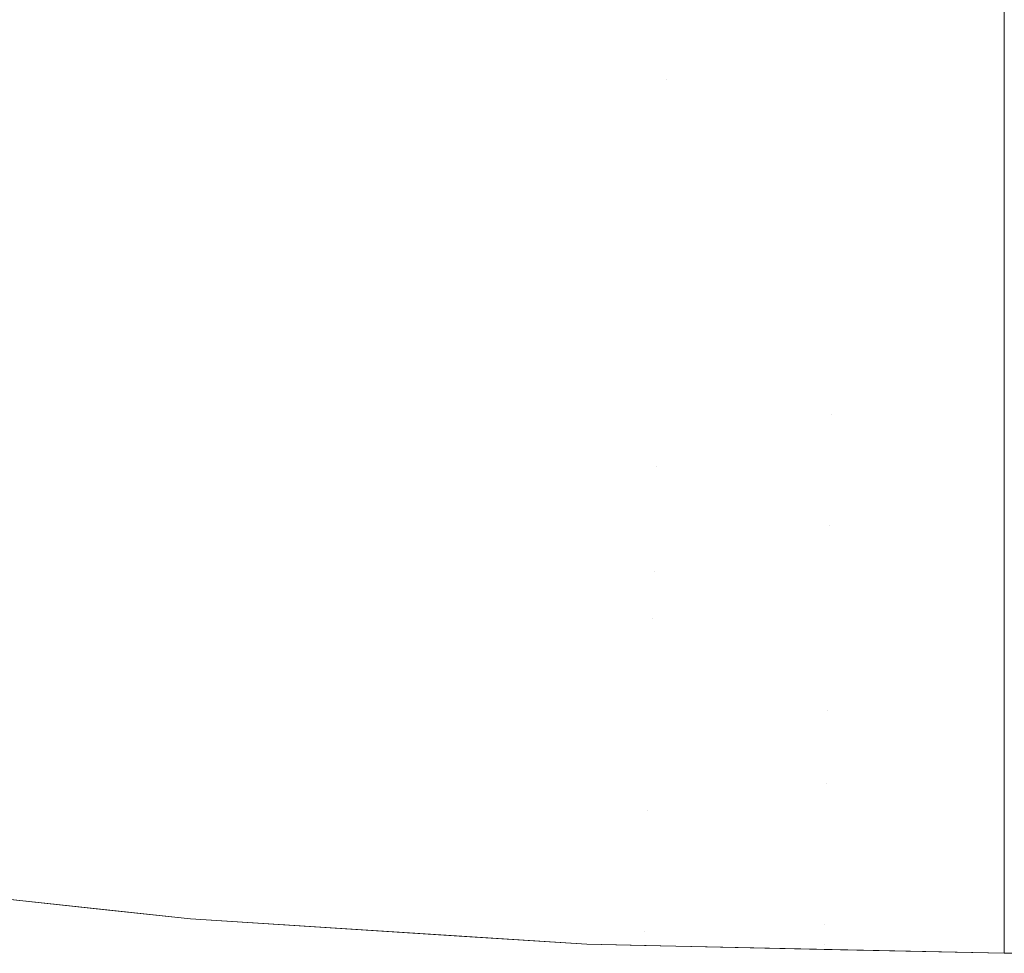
# Model space of a CAD drawing. Header units: centimetres. Extents: x -21.6 to 22.7, y 3.4 to 5.2.
# Tile 10 of 256: x -21.51053 to -21.50342, y 3.40021 to 3.40695. Entities that reach past the tile are written whole.
import ezdxf

# ---------------------------------------------------------------- set-up
doc = ezdxf.new("R2010")
doc.units = ezdxf.units.CM
doc.header["$LTSCALE"] = 2.54
doc.layers.add('Lucido design-1', color=7, linetype='Continuous')

# ---------------------------------------------------------------- blocks, each defined once
blk = doc.blocks.new('Gruppo-4-1')
at = {"color": 7, "linetype": 'Continuous', "lineweight": 9}
for points, invisible_edges in [([(-21.5046333, 3.4070158, -1872.2792876), (-21.5034229, 3.4062427, -1872.281312), (-21.5034229, 3.4078241, -1872.2772457)], 9), ([(22.6303482, 3.4078241, -1872.9537824), (22.6303482, 3.4062427, -1872.949716), (-21.5034229, 3.4062427, -1872.949716), (-21.5034229, 3.4070266, -1872.9517318)], 10), ([(-21.509466, 3.4072885, -1872.2792876), (-21.5106697, 3.4074132, -1872.2792876), (-21.5107517, 3.406364, -1872.2821254), (-21.5095343, 3.4062379, -1872.2821254)], 15), ([(-21.5107115, 3.4068786, -1872.9503275), (-21.5106697, 3.4074132, -1872.9517404), (-21.50826, 3.4071863, -1872.9517404), (-21.5082879, 3.4066505, -1872.9503275)], 15), ([(-21.5095343, 3.4062379, -1872.2821254), (-21.5083147, 3.4061346, -1872.2821254), (-21.50826, 3.4071863, -1872.2792876), (-21.509466, 3.4072885, -1872.2792876)], 15), ([(-21.5070523, 3.4071068, -1872.2792876), (-21.50826, 3.4071863, -1872.2792876), (-21.5083147, 3.4061346, -1872.2821254), (-21.5070933, 3.4060542, -1872.2821254)], 15), ([(-21.5082879, 3.4066505, -1872.9503275), (-21.50826, 3.4071863, -1872.9517404), (-21.5058433, 3.40705, -1872.9517404), (-21.5058572, 3.4065133, -1872.9503275)], 15), ([(-21.5070933, 3.4060542, -1872.2821254), (-21.5058706, 3.4059967, -1872.2821254), (-21.5058433, 3.40705, -1872.2792876), (-21.5070523, 3.4071068, -1872.2792876)], 15), ([(-21.5046333, 3.4070158, -1872.2792876), (-21.5058433, 3.40705, -1872.2792876), (-21.5058706, 3.4059967, -1872.2821254), (-21.504647, 3.4059622, -1872.2821254)], 15), ([(-21.5058572, 3.4065133, -1872.9503275), (-21.5058433, 3.40705, -1872.9517404), (-21.5034229, 3.4070266, -1872.9517318), (-21.5034229, 3.4062427, -1872.949716)], 11), ([(-21.504647, 3.4059622, -1872.2821254), (-21.5034229, 3.4062427, -1872.281312), (-21.5046333, 3.4070158, -1872.2792876)], 11), ([(-21.5082879, 3.4066505, -1872.9503275), (-21.5083147, 3.4061346, -1872.9489027), (-21.5107517, 3.406364, -1872.9489027), (-21.5107115, 3.4068786, -1872.9503275)], 15), ([(-21.5058572, 3.4065133, -1872.9503275), (-21.5058706, 3.4059967, -1872.9489027), (-21.5083147, 3.4061346, -1872.9489027), (-21.5082879, 3.4066505, -1872.9503275)], 15), ([(-21.5034229, 3.4062427, -1872.949716), (-21.5058706, 3.4059967, -1872.9489027), (-21.5058572, 3.4065133, -1872.9503275)], 11), ([(-21.5095343, 3.4062379, -1872.2821254), (-21.5107517, 3.406364, -1872.2821254), (-21.5108273, 3.405396, -1872.2850088), (-21.5095973, 3.4052686, -1872.2850088)], 15), ([(-21.5107903, 3.4058697, -1872.9474665), (-21.5107517, 3.406364, -1872.9489027), (-21.5083147, 3.4061346, -1872.9489027), (-21.5083405, 3.4056391, -1872.9474665)], 15), ([(-21.5095973, 3.4052686, -1872.2850088), (-21.5083652, 3.4051643, -1872.2850088), (-21.5083147, 3.4061346, -1872.2821254), (-21.5095343, 3.4062379, -1872.2821254)], 15), ([(-21.5058835, 3.4055005, -1872.9474665), (-21.5058706, 3.4059967, -1872.9489027), (-21.5034229, 3.4062427, -1872.949716), (-21.5034229, 3.4054765, -1872.9474589)], 11), ([(-21.5046596, 3.4049901, -1872.2850088), (-21.5034229, 3.4048403, -1872.2854435), (-21.5034229, 3.4062427, -1872.281312), (-21.504647, 3.4059622, -1872.2821254)], 13), ([(22.6303482, 3.4062427, -1872.949716), (22.6303482, 3.4048403, -1872.9455846), (-21.5034229, 3.4048403, -1872.9455846), (-21.5034229, 3.4054765, -1872.9474589)], 10), ([(-21.5034229, 3.4054765, -1872.9474589), (-21.5034229, 3.4062427, -1872.949716), (22.6303482, 3.4062427, -1872.949716)], 10), ([(-21.5070933, 3.4060542, -1872.2821254), (-21.5083147, 3.4061346, -1872.2821254), (-21.5083652, 3.4051643, -1872.2850088), (-21.5071312, 3.405083, -1872.2850088)], 15), ([(-21.5083405, 3.4056391, -1872.9474665), (-21.5083147, 3.4061346, -1872.9489027), (-21.5058706, 3.4059967, -1872.9489027), (-21.5058835, 3.4055005, -1872.9474665)], 15), ([(-21.5071312, 3.405083, -1872.2850088), (-21.5058959, 3.4050249, -1872.2850088), (-21.5058706, 3.4059967, -1872.2821254), (-21.5070933, 3.4060542, -1872.2821254)], 15), ([(-21.504647, 3.4059622, -1872.2821254), (-21.5058706, 3.4059967, -1872.2821254), (-21.5058959, 3.4050249, -1872.2850088), (-21.5046596, 3.4049901, -1872.2850088)], 15), ([(-21.5083405, 3.4056391, -1872.9474665), (-21.5083652, 3.4051643, -1872.9460193), (-21.5108273, 3.405396, -1872.9460193), (-21.5107903, 3.4058697, -1872.9474665)], 15), ([(-21.5058835, 3.4055005, -1872.9474665), (-21.5058959, 3.4050249, -1872.9460193), (-21.5083652, 3.4051643, -1872.9460193), (-21.5083405, 3.4056391, -1872.9474665)], 15), ([(-21.5034229, 3.4054765, -1872.9474589), (-21.5034229, 3.4048403, -1872.9455846), (-21.5058959, 3.4050249, -1872.9460193), (-21.5058835, 3.4055005, -1872.9474665)], 14), ([(-21.5095973, 3.4052686, -1872.2850088), (-21.5108273, 3.405396, -1872.2850088), (-21.5108963, 3.4045119, -1872.2879344), (-21.5096549, 3.4043833, -1872.2879344)], 15), ([(-21.5108626, 3.4049433, -1872.9445615), (-21.5108273, 3.405396, -1872.9460193), (-21.5083652, 3.4051643, -1872.9460193), (-21.5083888, 3.4047104, -1872.9445615)], 15), ([(-21.5096549, 3.4043833, -1872.2879344), (-21.5084113, 3.4042779, -1872.2879344), (-21.5083652, 3.4051643, -1872.2850088), (-21.5095973, 3.4052686, -1872.2850088)], 15), ([(-21.5071312, 3.405083, -1872.2850088), (-21.5083652, 3.4051643, -1872.2850088), (-21.5084113, 3.4042779, -1872.2879344), (-21.5071658, 3.4041959, -1872.2879344)], 15), ([(-21.5083888, 3.4047104, -1872.9445615), (-21.5083652, 3.4051643, -1872.9460193), (-21.5058959, 3.4050249, -1872.9460193), (-21.5059077, 3.4045705, -1872.9445615)], 15), ([(-21.5071658, 3.4041959, -1872.2879344), (-21.5059189, 3.4041373, -1872.2879344), (-21.5058959, 3.4050249, -1872.2850088), (-21.5071312, 3.405083, -1872.2850088)], 15), ([(-21.5046596, 3.4049901, -1872.2850088), (-21.5058959, 3.4050249, -1872.2850088), (-21.5059189, 3.4041373, -1872.2879344), (-21.5046712, 3.4041021, -1872.2879344)], 15), ([(-21.5059077, 3.4045705, -1872.9445615), (-21.5058959, 3.4050249, -1872.9460193), (-21.5034229, 3.4048403, -1872.9455846)], 11), ([(-21.5083888, 3.4047104, -1872.9445615), (-21.5084113, 3.4042779, -1872.9430936), (-21.5108963, 3.4045119, -1872.9430936), (-21.5108626, 3.4049433, -1872.9445615)], 15), ([(-21.5034229, 3.4048403, -1872.2854435), (-21.5046596, 3.4049901, -1872.2850088), (-21.5046712, 3.4041021, -1872.2879344)], 11), ([(-21.5034229, 3.4048403, -1872.9455846), (-21.5034229, 3.4041124, -1872.9430872), (-21.5059189, 3.4041373, -1872.9430936), (-21.5059077, 3.4045705, -1872.9445615)], 14), ([(-21.5046712, 3.4041021, -1872.2879344), (-21.5034229, 3.4036194, -1872.2896321), (-21.5034229, 3.4048403, -1872.2854435)], 9), ([(22.6303482, 3.4048403, -1872.9455846), (22.6303482, 3.4036194, -1872.9413959), (-21.5034229, 3.4036194, -1872.9413959), (-21.5034229, 3.4041124, -1872.9430872)], 10), ([(-21.5034229, 3.4041124, -1872.9430872), (-21.5034229, 3.4048403, -1872.9455846), (22.6303482, 3.4048403, -1872.9455846)], 10), ([(-21.5059077, 3.4045705, -1872.9445615), (-21.5059189, 3.4041373, -1872.9430936), (-21.5084113, 3.4042779, -1872.9430936), (-21.5083888, 3.4047104, -1872.9445615)], 15), ([(-21.5096549, 3.4043833, -1872.2879344), (-21.5108963, 3.4045119, -1872.2879344), (-21.5109586, 3.4037139, -1872.2908986), (-21.5097069, 3.4035843, -1872.2908986)], 15), ([(-21.5109283, 3.404102, -1872.9416161), (-21.5108963, 3.4045119, -1872.9430936), (-21.5084113, 3.4042779, -1872.9430936), (-21.5084326, 3.403867, -1872.9416161)], 15), ([(-21.5097069, 3.4035843, -1872.2908986), (-21.5084528, 3.403478, -1872.2908986), (-21.5084113, 3.4042779, -1872.2879344), (-21.5096549, 3.4043833, -1872.2879344)], 15), ([(-21.5071658, 3.4041959, -1872.2879344), (-21.5084113, 3.4042779, -1872.2879344), (-21.5084528, 3.403478, -1872.2908986), (-21.507197, 3.4033954, -1872.2908986)], 15), ([(-21.5084326, 3.403867, -1872.9416161), (-21.5084113, 3.4042779, -1872.9430936), (-21.5059189, 3.4041373, -1872.9430936), (-21.5059296, 3.4037258, -1872.9416161)], 15), ([(-21.507197, 3.4033954, -1872.2908986), (-21.5059397, 3.4033362, -1872.2908986), (-21.5059189, 3.4041373, -1872.2879344), (-21.5071658, 3.4041959, -1872.2879344)], 15), ([(-21.5084326, 3.403867, -1872.9416161), (-21.5084528, 3.403478, -1872.9401294), (-21.5109586, 3.4037139, -1872.9401294), (-21.5109283, 3.404102, -1872.9416161)], 15), ([(-21.5046712, 3.4041021, -1872.2879344), (-21.5059189, 3.4041373, -1872.2879344), (-21.5059397, 3.4033362, -1872.2908986), (-21.5046816, 3.4033008, -1872.2908986)], 15), ([(-21.5059296, 3.4037258, -1872.9416161), (-21.5059189, 3.4041373, -1872.9430936), (-21.5034229, 3.4041124, -1872.9430872), (-21.5034229, 3.4036194, -1872.9413959)], 11), ([(-21.5046816, 3.4033008, -1872.2908986), (-21.5034229, 3.4036194, -1872.2896321), (-21.5046712, 3.4041021, -1872.2879344)], 11), ([(-21.5059296, 3.4037258, -1872.9416161), (-21.5059397, 3.4033362, -1872.9401294), (-21.5084528, 3.403478, -1872.9401294), (-21.5084326, 3.403867, -1872.9416161)], 15), ([(-21.5034229, 3.4036194, -1872.9413959), (-21.5059397, 3.4033362, -1872.9401294), (-21.5059296, 3.4037258, -1872.9416161)], 11), ([(-21.5097069, 3.4035843, -1872.2908986), (-21.5109586, 3.4037139, -1872.2908986), (-21.511014, 3.4030044, -1872.2938976), (-21.5097531, 3.4028738, -1872.2938976)], 15), ([(-21.5109872, 3.403348, -1872.938634), (-21.5109586, 3.4037139, -1872.9401294), (-21.5084528, 3.403478, -1872.9401294), (-21.5084719, 3.4031112, -1872.938634)], 15), ([(-21.5097531, 3.4028738, -1872.2938976), (-21.5084898, 3.4027668, -1872.2938976), (-21.5084528, 3.403478, -1872.2908986), (-21.5097069, 3.4035843, -1872.2908986)], 15), ([(-21.5059493, 3.4029689, -1872.938634), (-21.5059397, 3.4033362, -1872.9401294), (-21.5034229, 3.4036194, -1872.9413959), (-21.5034229, 3.4025824, -1872.937158)], 11), ([(-21.5034229, 3.4025824, -1872.2938701), (-21.5034229, 3.4036194, -1872.2896321), (-21.5046816, 3.4033008, -1872.2908986)], 10), ([(22.6303482, 3.4025824, -1872.937158), (-21.5034229, 3.4025824, -1872.937158), (-21.5034229, 3.4036194, -1872.9413959), (22.6303482, 3.4036194, -1872.9413959)], 5), ([(-21.507197, 3.4033954, -1872.2908986), (-21.5084528, 3.403478, -1872.2908986), (-21.5084898, 3.4027668, -1872.2938976), (-21.5072247, 3.4026835, -1872.2938976)], 15), ([(-21.5084719, 3.4031112, -1872.938634), (-21.5084528, 3.403478, -1872.9401294), (-21.5059397, 3.4033362, -1872.9401294), (-21.5059493, 3.4029689, -1872.938634)], 15), ([(-21.5072247, 3.4026835, -1872.2938976), (-21.5059582, 3.402624, -1872.2938976), (-21.5059397, 3.4033362, -1872.2908986), (-21.507197, 3.4033954, -1872.2908986)], 15), ([(-21.5084719, 3.4031112, -1872.938634), (-21.5084898, 3.4027668, -1872.9371304), (-21.511014, 3.4030044, -1872.9371304), (-21.5109872, 3.403348, -1872.938634)], 15), ([(-21.5046816, 3.4033008, -1872.2908986), (-21.5059397, 3.4033362, -1872.2908986), (-21.5059582, 3.402624, -1872.2938976), (-21.5046908, 3.4025882, -1872.2938976)], 15), ([(-21.5046816, 3.4033008, -1872.2908986), (-21.5046908, 3.4025882, -1872.2938976), (-21.5034229, 3.4025824, -1872.2938701)], 11), ([(-21.5059493, 3.4029689, -1872.938634), (-21.5059582, 3.402624, -1872.9371304), (-21.5084898, 3.4027668, -1872.9371304), (-21.5084719, 3.4031112, -1872.938634)], 15), ([(-21.5097531, 3.4028738, -1872.2938976), (-21.511014, 3.4030044, -1872.2938976), (-21.5110624, 3.4023854, -1872.2969274), (-21.5097934, 3.4022539, -1872.2969274)], 15), ([(-21.5110391, 3.4026835, -1872.9356192), (-21.511014, 3.4030044, -1872.9371304), (-21.5084898, 3.4027668, -1872.9371304), (-21.5085066, 3.4024451, -1872.9356192)], 15), ([(-21.5034229, 3.4025824, -1872.937158), (-21.5059582, 3.402624, -1872.9371304), (-21.5059493, 3.4029689, -1872.938634)], 11), ([(-21.5097934, 3.4022539, -1872.2969274), (-21.5085221, 3.4021462, -1872.2969274), (-21.5084898, 3.4027668, -1872.2938976), (-21.5097531, 3.4028738, -1872.2938976)], 15), ([(-21.5072247, 3.4026835, -1872.2938976), (-21.5084898, 3.4027668, -1872.2938976), (-21.5085221, 3.4021462, -1872.2969274), (-21.5072489, 3.4020624, -1872.2969274)], 15), ([(-21.5085066, 3.4024451, -1872.9356192), (-21.5084898, 3.4027668, -1872.9371304), (-21.5059582, 3.402624, -1872.9371304), (-21.5059666, 3.4023018, -1872.9356192)], 15), ([(-21.5085066, 3.4024451, -1872.9356192), (-21.5085221, 3.4021462, -1872.9341007), (-21.5110624, 3.4023854, -1872.9341007), (-21.5110391, 3.4026835, -1872.9356192)], 15), ([(-21.5072489, 3.4020624, -1872.2969274), (-21.5059744, 3.4020025, -1872.2969274), (-21.5059582, 3.402624, -1872.2938976), (-21.5072247, 3.4026835, -1872.2938976)], 15), ([(-21.5046908, 3.4025882, -1872.2938976), (-21.5059582, 3.402624, -1872.2938976), (-21.5059744, 3.4020025, -1872.2969274), (-21.5046989, 3.4019665, -1872.2969274)], 15), ([(-21.5034229, 3.4022755, -1872.9356149), (-21.5059666, 3.4023018, -1872.9356192), (-21.5059582, 3.402624, -1872.9371304)], 11), ([(-21.5059582, 3.402624, -1872.9371304), (-21.5034229, 3.4025824, -1872.937158), (-21.5034229, 3.4022755, -1872.9356149)], 9), ([(-21.5034229, 3.4025824, -1872.2938701), (-21.5046908, 3.4025882, -1872.2938976), (-21.5046989, 3.4019665, -1872.2969274)], 11), ([(-21.5046989, 3.4019665, -1872.2969274), (-21.5034229, 3.4017312, -1872.2981492), (-21.5034229, 3.4025824, -1872.2938701)], 9), ([(22.6303482, 3.4025824, -1872.937158), (22.6303482, 3.4017312, -1872.9328789), (-21.5034229, 3.4017312, -1872.9328789), (-21.5034229, 3.4022755, -1872.9356149)], 10), ([(-21.5034229, 3.4022755, -1872.9356149), (-21.5034229, 3.4025824, -1872.937158), (22.6303482, 3.4025824, -1872.937158)], 10), ([(-21.5059666, 3.4023018, -1872.9356192), (-21.5059744, 3.4020025, -1872.9341007), (-21.5085221, 3.4021462, -1872.9341007), (-21.5085066, 3.4024451, -1872.9356192)], 15), ([(-21.5097934, 3.4022539, -1872.2969274), (-21.5110624, 3.4023854, -1872.2969274), (-21.5111035, 3.4018585, -1872.2999838), (-21.5098277, 3.4017263, -1872.2999838)], 15), ([(-21.5110838, 3.4021103, -1872.9325755), (-21.5110624, 3.4023854, -1872.9341007), (-21.5085221, 3.4021462, -1872.9341007), (-21.5085364, 3.4018705, -1872.9325755)], 15), ([(-21.5034229, 3.4022755, -1872.9356149), (-21.5034229, 3.4017312, -1872.9328789), (-21.5059744, 3.4020025, -1872.9341007), (-21.5059666, 3.4023018, -1872.9356192)], 14), ([(-21.5098277, 3.4017263, -1872.2999838), (-21.5085496, 3.4016181, -1872.2999838), (-21.5085221, 3.4021462, -1872.2969274), (-21.5097934, 3.4022539, -1872.2969274)], 15), ([(-21.5085364, 3.4018705, -1872.9325755), (-21.5085496, 3.4016181, -1872.9310442), (-21.5111035, 3.4018585, -1872.9310442), (-21.5110838, 3.4021103, -1872.9325755)], 15), ([(-21.5072489, 3.4020624, -1872.2969274), (-21.5085221, 3.4021462, -1872.2969274), (-21.5085496, 3.4016181, -1872.2999838), (-21.5072695, 3.4015338, -1872.2999838)], 15), ([(-21.5085364, 3.4018705, -1872.9325755), (-21.5085221, 3.4021462, -1872.9341007), (-21.5059744, 3.4020025, -1872.9341007), (-21.5059816, 3.4017263, -1872.9325755)], 15), ([(-21.5072695, 3.4015338, -1872.2999838), (-21.5059881, 3.4014735, -1872.2999838), (-21.5059744, 3.4020025, -1872.2969274), (-21.5072489, 3.4020624, -1872.2969274)], 15), ([(-21.5046989, 3.4019665, -1872.2969274), (-21.5059744, 3.4020025, -1872.2969274), (-21.5059881, 3.4014735, -1872.2999838), (-21.5047058, 3.4014374, -1872.2999838)], 15), ([(-21.5059816, 3.4017263, -1872.9325755), (-21.5059744, 3.4020025, -1872.9341007), (-21.5034229, 3.4017312, -1872.9328789)], 11), ([(-21.5047058, 3.4014374, -1872.2999838), (-21.5034229, 3.4017312, -1872.2981492), (-21.5046989, 3.4019665, -1872.2969274)], 11), ([(-21.5098277, 3.4017263, -1872.2999838), (-21.5111035, 3.4018585, -1872.2999838), (-21.5111373, 3.4014253, -1872.3030627), (-21.5098559, 3.4012926, -1872.3030627)], 15), ([(-21.5111213, 3.4016301, -1872.9295074), (-21.5111035, 3.4018585, -1872.9310442), (-21.5085496, 3.4016181, -1872.9310442), (-21.5085615, 3.4013891, -1872.9295074)], 15), ([(-21.5059816, 3.4017263, -1872.9325755), (-21.5059881, 3.4014735, -1872.9310442), (-21.5085496, 3.4016181, -1872.9310442), (-21.5085364, 3.4018705, -1872.9325755)], 15), ([(-21.5098559, 3.4012926, -1872.3030627), (-21.5085721, 3.4011838, -1872.3030627), (-21.5085496, 3.4016181, -1872.2999838), (-21.5098277, 3.4017263, -1872.2999838)], 15), ([(-21.5034229, 3.4017312, -1872.9328789), (-21.5034229, 3.4014483, -1872.9310407), (-21.5059881, 3.4014735, -1872.9310442), (-21.5059816, 3.4017263, -1872.9325755)], 14), ([(-21.5034229, 3.4010675, -1872.3024614), (-21.5034229, 3.4017312, -1872.2981492), (-21.5047058, 3.4014374, -1872.2999838)], 10), ([(22.6303482, 3.4017312, -1872.9328789), (22.6303482, 3.4010675, -1872.9285667), (-21.5034229, 3.4010675, -1872.9285667), (-21.5034229, 3.4014483, -1872.9310407)], 10), ([(-21.5034229, 3.4014483, -1872.9310407), (-21.5034229, 3.4017312, -1872.9328789), (22.6303482, 3.4017312, -1872.9328789)], 10), ([(-21.5085615, 3.4013891, -1872.9295074), (-21.5085721, 3.4011838, -1872.9279654), (-21.5111373, 3.4014253, -1872.9279654), (-21.5111213, 3.4016301, -1872.9295074)], 15), ([(-21.5072695, 3.4015338, -1872.2999838), (-21.5085496, 3.4016181, -1872.2999838), (-21.5085721, 3.4011838, -1872.3030627), (-21.5072865, 3.4010992, -1872.3030627)], 15), ([(-21.5085615, 3.4013891, -1872.9295074), (-21.5085496, 3.4016181, -1872.9310442), (-21.5059881, 3.4014735, -1872.9310442), (-21.5059941, 3.4012442, -1872.9295074)], 15), ([(-21.5072865, 3.4010992, -1872.3030627), (-21.5059994, 3.4010387, -1872.3030627), (-21.5059881, 3.4014735, -1872.2999838), (-21.5072695, 3.4015338, -1872.2999838)], 15), ([(-21.5047058, 3.4014374, -1872.2999838), (-21.5059881, 3.4014735, -1872.2999838), (-21.5059994, 3.4010387, -1872.3030627), (-21.5047114, 3.4010023, -1872.3030627)], 15), ([(-21.5059941, 3.4012442, -1872.9295074), (-21.5059881, 3.4014735, -1872.9310442), (-21.5034229, 3.4014483, -1872.9310407), (-21.5034229, 3.4010675, -1872.9285667)], 11), ([(-21.5098559, 3.4012926, -1872.3030627), (-21.5111373, 3.4014253, -1872.3030627), (-21.5111637, 3.4010871, -1872.3061596), (-21.5098779, 3.4009539, -1872.3061596)], 15), ([(-21.5111515, 3.4012442, -1872.9264189), (-21.5111373, 3.4014253, -1872.9279654), (-21.5085721, 3.4011838, -1872.9279654), (-21.5085816, 3.4010023, -1872.9264189)], 15), ([(-21.5059941, 3.4012442, -1872.9295074), (-21.5059994, 3.4010387, -1872.9279654), (-21.5085721, 3.4011838, -1872.9279654), (-21.5085615, 3.4013891, -1872.9295074)], 15), ([(-21.5047058, 3.4014374, -1872.2999838), (-21.5047114, 3.4010023, -1872.3030627), (-21.5034229, 3.4010675, -1872.3024614)], 11), ([(-21.5085816, 3.4010023, -1872.9264189), (-21.5085898, 3.4008448, -1872.9248685), (-21.5111637, 3.4010871, -1872.9248685), (-21.5111515, 3.4012442, -1872.9264189)], 15), ([(-21.5098779, 3.4009539, -1872.3061596), (-21.5085898, 3.4008448, -1872.3061596), (-21.5085721, 3.4011838, -1872.3030627), (-21.5098559, 3.4012926, -1872.3030627)], 15), ([(-21.5034229, 3.4010675, -1872.9285667), (-21.5059994, 3.4010387, -1872.9279654), (-21.5059941, 3.4012442, -1872.9295074)], 11), ([(-21.5072865, 3.4010992, -1872.3030627), (-21.5085721, 3.4011838, -1872.3030627), (-21.5085898, 3.4008448, -1872.3061596), (-21.5072997, 3.4007598, -1872.3061596)], 15), ([(-21.5085816, 3.4010023, -1872.9264189), (-21.5085721, 3.4011838, -1872.9279654), (-21.5059994, 3.4010387, -1872.9279654), (-21.5060041, 3.4008569, -1872.9264189)], 15), ([(-21.5072997, 3.4007598, -1872.3061596), (-21.5060082, 3.4006991, -1872.3061596), (-21.5059994, 3.4010387, -1872.3030627), (-21.5072865, 3.4010992, -1872.3030627)], 15), ([(-21.5098779, 3.4009539, -1872.3061596), (-21.5111637, 3.4010871, -1872.3061596), (-21.5111827, 3.4008448, -1872.3092701), (-21.5098937, 3.4007112, -1872.3092701)], 15), ([(-21.5111741, 3.4009539, -1872.9233146), (-21.5111637, 3.4010871, -1872.9248685), (-21.5085898, 3.4008448, -1872.9248685), (-21.5085967, 3.4007112, -1872.9233146)], 15), ([(-21.5047114, 3.4010023, -1872.3030627), (-21.5059994, 3.4010387, -1872.3030627), (-21.5060082, 3.4006991, -1872.3061596), (-21.5047158, 3.4006626, -1872.3061596)], 15), ([(-21.5060041, 3.4008569, -1872.9264189), (-21.5059994, 3.4010387, -1872.9279654), (-21.5034229, 3.4010675, -1872.9285667), (-21.5034229, 3.400832, -1872.9264163)], 11), ([(-21.5047158, 3.4006626, -1872.3061596), (-21.5034229, 3.4005925, -1872.3067985), (-21.5034229, 3.4010675, -1872.3024614), (-21.5047114, 3.4010023, -1872.3030627)], 13), ([(22.6303482, 3.4010675, -1872.9285667), (22.6303482, 3.4005925, -1872.9242296), (-21.5034229, 3.4005925, -1872.9242296), (-21.5034229, 3.400832, -1872.9264163)], 10), ([(-21.5034229, 3.400832, -1872.9264163), (-21.5034229, 3.4010675, -1872.9285667), (22.6303482, 3.4010675, -1872.9285667)], 10), ([(-21.5085967, 3.4007112, -1872.9233146), (-21.5086024, 3.4006019, -1872.9217579), (-21.5111827, 3.4008448, -1872.9217579), (-21.5111741, 3.4009539, -1872.9233146)], 15), ([(-21.5098937, 3.4007112, -1872.3092701), (-21.5086024, 3.4006019, -1872.3092701), (-21.5085898, 3.4008448, -1872.3061596), (-21.5098779, 3.4009539, -1872.3061596)], 15), ([(-21.5060041, 3.4008569, -1872.9264189), (-21.5060082, 3.4006991, -1872.9248685), (-21.5085898, 3.4008448, -1872.9248685), (-21.5085816, 3.4010023, -1872.9264189)], 15), ([(-21.5098937, 3.4007112, -1872.3092701), (-21.5111827, 3.4008448, -1872.3092701), (-21.511194, 3.4006991, -1872.3123898), (-21.5099032, 3.4005654, -1872.3123898)], 15), ([(-21.5111893, 3.4007598, -1872.920199), (-21.5111827, 3.4008448, -1872.9217579), (-21.5086024, 3.4006019, -1872.9217579), (-21.5086068, 3.4005167, -1872.920199)], 15), ([(-21.5072997, 3.4007598, -1872.3061596), (-21.5085898, 3.4008448, -1872.3061596), (-21.5086024, 3.4006019, -1872.3092701), (-21.5073092, 3.4005167, -1872.3092701)], 15), ([(-21.5085967, 3.4007112, -1872.9233146), (-21.5085898, 3.4008448, -1872.9248685), (-21.5060082, 3.4006991, -1872.9248685), (-21.5060117, 3.4005654, -1872.9233146)], 15), ([(-21.5034229, 3.400832, -1872.9264163), (-21.5034229, 3.4005925, -1872.9242296), (-21.5060082, 3.4006991, -1872.9248685), (-21.5060041, 3.4008569, -1872.9264189)], 14), ([(-21.5099032, 3.4005654, -1872.3123898), (-21.511194, 3.4006991, -1872.3123898), (-21.5121457, 3.4007642, -1872.315514), (-21.5099053, 3.4005267, -1872.315514)], 11), ([(-21.5099053, 3.4005267, -1872.315514), (-21.5121457, 3.4007642, -1872.315514), (-21.5121457, 3.4007642, -1872.915514), (-21.5092932, 3.4004617, -1872.915514)], 10), ([(-21.5092932, 3.4004617, -1872.915514), (-21.5121457, 3.4007642, -1872.915514), (-21.5111969, 3.4006626, -1872.9170764)], 10), ([(-21.5086068, 3.4005167, -1872.920199), (-21.50861, 3.4004558, -1872.9186383), (-21.511194, 3.4006991, -1872.9186383), (-21.5111893, 3.4007598, -1872.920199)], 15), ([(-21.5073092, 3.4005167, -1872.3092701), (-21.5060146, 3.4004558, -1872.3092701), (-21.5060082, 3.4006991, -1872.3061596), (-21.5072997, 3.4007598, -1872.3061596)], 15), ([(-21.5111969, 3.4006626, -1872.9170764), (-21.511194, 3.4006991, -1872.9186383), (-21.50861, 3.4004558, -1872.9186383), (-21.5086119, 3.4004193, -1872.9170764)], 15), ([(-21.5099032, 3.4005654, -1872.3123898), (-21.50861, 3.4004558, -1872.3123898), (-21.5086024, 3.4006019, -1872.3092701), (-21.5098937, 3.4007112, -1872.3092701)], 15), ([(-21.5060117, 3.4005654, -1872.9233146), (-21.5060146, 3.4004558, -1872.9217579), (-21.5086024, 3.4006019, -1872.9217579), (-21.5085967, 3.4007112, -1872.9233146)], 15), ([(-21.5047158, 3.4006626, -1872.3061596), (-21.5060082, 3.4006991, -1872.3061596), (-21.5060146, 3.4004558, -1872.3092701), (-21.504719, 3.4004193, -1872.3092701)], 15), ([(-21.5060117, 3.4005654, -1872.9233146), (-21.5060082, 3.4006991, -1872.9248685), (-21.5034229, 3.4005925, -1872.9242296)], 11), ([(-21.5111969, 3.4006626, -1872.9170764), (-21.5086119, 3.4004193, -1872.9170764), (-21.5092932, 3.4004617, -1872.915514)], 11), ([(-21.5073092, 3.4005167, -1872.3092701), (-21.5086024, 3.4006019, -1872.3092701), (-21.50861, 3.4004558, -1872.3123898), (-21.5073149, 3.4003706, -1872.3123898)], 15), ([(-21.5086068, 3.4005167, -1872.920199), (-21.5086024, 3.4006019, -1872.9217579), (-21.5060146, 3.4004558, -1872.9217579), (-21.5060168, 3.4003706, -1872.920199)], 15), ([(-21.5034229, 3.4005925, -1872.3067985), (-21.5047158, 3.4006626, -1872.3061596), (-21.504719, 3.4004193, -1872.3092701)], 11), ([(-21.5099053, 3.4005267, -1872.315514), (-21.5092932, 3.4004617, -1872.315514), (-21.50861, 3.4004558, -1872.3123898), (-21.5099032, 3.4005654, -1872.3123898)], 14), ([(-21.5092932, 3.4004617, -1872.915514), (-21.5092932, 3.4004617, -1872.315514), (-21.5099053, 3.4005267, -1872.315514)], 9), ([(-21.5034229, 3.4005925, -1872.9242296), (-21.5034229, 3.4004304, -1872.9217564), (-21.5060146, 3.4004558, -1872.9217579), (-21.5060117, 3.4005654, -1872.9233146)], 14), ([(-21.504719, 3.4004193, -1872.3092701), (-21.5034229, 3.4003072, -1872.3111521), (-21.5034229, 3.4005925, -1872.3067985)], 9), ([(22.6303482, 3.4005925, -1872.9242296), (22.6303482, 3.4003072, -1872.919876), (-21.5034229, 3.4003072, -1872.919876), (-21.5034229, 3.4004304, -1872.9217564)], 10), ([(-21.5034229, 3.4004304, -1872.9217564), (-21.5034229, 3.4005925, -1872.9242296), (22.6303482, 3.4005925, -1872.9242296)], 10), ([(-21.5073149, 3.4003706, -1872.3123898), (-21.50861, 3.4004558, -1872.3123898), (-21.5092932, 3.4004617, -1872.315514), (-21.507316, 3.4003344, -1872.315514)], 11), ([(-21.5092932, 3.4004617, -1872.915514), (-21.5064352, 3.4002777, -1872.915514), (-21.5064352, 3.4002777, -1872.315514), (-21.507316, 3.4003344, -1872.315514)], 10), ([(-21.507316, 3.4003344, -1872.315514), (-21.5092932, 3.4004617, -1872.315514), (-21.5092932, 3.4004617, -1872.915514)], 10), ([(-21.5064352, 3.4002777, -1872.915514), (-21.5092932, 3.4004617, -1872.915514), (-21.5086119, 3.4004193, -1872.9170764)], 10), ([(-21.5086119, 3.4004193, -1872.9170764), (-21.50861, 3.4004558, -1872.9186383), (-21.5060184, 3.4003096, -1872.9186383), (-21.5060193, 3.400273, -1872.9170764)], 15), ([(-21.5060168, 3.4003706, -1872.920199), (-21.5060184, 3.4003096, -1872.9186383), (-21.50861, 3.4004558, -1872.9186383), (-21.5086068, 3.4005167, -1872.920199)], 15), ([(-21.5073149, 3.4003706, -1872.3123898), (-21.5060184, 3.4003096, -1872.3123898), (-21.5060146, 3.4004558, -1872.3092701), (-21.5073092, 3.4005167, -1872.3092701)], 15), ([(-21.504719, 3.4004193, -1872.3092701), (-21.5060146, 3.4004558, -1872.3092701), (-21.5060184, 3.4003096, -1872.3123898), (-21.5047209, 3.400273, -1872.3123898)], 15), ([(-21.5060168, 3.4003706, -1872.920199), (-21.5060146, 3.4004558, -1872.9217579), (-21.5034229, 3.4004304, -1872.9217564), (-21.5034229, 3.4003072, -1872.919876)], 11), ([(-21.5086119, 3.4004193, -1872.9170764), (-21.5060193, 3.400273, -1872.9170764), (-21.5064352, 3.4002777, -1872.915514)], 11), ([(-21.5034229, 3.4003072, -1872.3111521), (-21.504719, 3.4004193, -1872.3092701), (-21.5047209, 3.400273, -1872.3123898)], 11), ([(-21.507316, 3.4003344, -1872.315514), (-21.5064352, 3.4002777, -1872.315514), (-21.5060184, 3.4003096, -1872.3123898), (-21.5073149, 3.4003706, -1872.3123898)], 14), ([(-21.5034229, 3.4003072, -1872.919876), (-21.5060184, 3.4003096, -1872.9186383), (-21.5060168, 3.4003706, -1872.920199)], 11), ([(-21.5047209, 3.400273, -1872.3123898), (-21.5060184, 3.4003096, -1872.3123898), (-21.5064352, 3.4002777, -1872.315514), (-21.5047212, 3.4002403, -1872.315514)], 11), ([(-21.5034229, 3.400212, -1872.315514), (-21.5047212, 3.4002403, -1872.315514), (-21.5064352, 3.4002777, -1872.915514), (-21.5060195, 3.4002686, -1872.915514)], 10), ([(-21.5047212, 3.4002403, -1872.315514), (-21.5064352, 3.4002777, -1872.315514), (-21.5064352, 3.4002777, -1872.915514)], 10), ([(-21.5060193, 3.400273, -1872.9170764), (-21.5060195, 3.4002686, -1872.915514), (-21.5064352, 3.4002777, -1872.915514)], 9), ([(-21.5060195, 3.4002686, -1872.915514), (-21.5060193, 3.400273, -1872.9170764), (-21.5034229, 3.4002461, -1872.917076)], 11), ([(-21.5060195, 3.4002686, -1872.915514), (-21.5034229, 3.400212, -1872.915514), (-21.5034229, 3.400212, -1872.315514)], 8), ([(-21.5034229, 3.4002461, -1872.917076), (-21.5034229, 3.400212, -1872.915514), (-21.5060195, 3.4002686, -1872.915514)], 8), ([(-21.5060193, 3.400273, -1872.9170764), (-21.5060184, 3.4003096, -1872.9186383), (-21.5034229, 3.4003072, -1872.919876), (-21.5034229, 3.4002461, -1872.917076)], 11), ([(-21.5047212, 3.4002403, -1872.315514), (-21.5034229, 3.400212, -1872.315514), (-21.5034229, 3.4002802, -1872.3123902)], 8), ([(-21.5034229, 3.4002802, -1872.3123902), (-21.5047209, 3.400273, -1872.3123898), (-21.5047212, 3.4002403, -1872.315514)], 11), ([(-21.5047209, 3.400273, -1872.3123898), (-21.5034229, 3.4002802, -1872.3123902), (-21.5034229, 3.4003072, -1872.3111521)], 9), ([(-21.5034229, 3.4002461, -1872.917076), (-21.5034229, 3.4003072, -1872.919876), (22.6303482, 3.4003072, -1872.919876), (22.6303482, 3.4002802, -1872.9186378)], 10), ([(22.6303482, 3.4002802, -1872.9186378), (-21.5034229, 3.400212, -1872.915514), (-21.5034229, 3.4002461, -1872.917076)], 9), ([(22.6303482, 3.4002802, -1872.9186378), (22.6303482, 3.400212, -1872.915514), (-21.5034229, 3.400212, -1872.915514)], 8)]:
    blk.add_3dface(points, dxfattribs=dict(at, invisible_edges=invisible_edges))
blk.add_3dface([(-21.5034229, 3.400212, -1872.315514), (-21.5034229, 3.400212, -1872.915514), (22.6303482, 3.400212, -1872.915514), (22.6303482, 3.400212, -1872.315514)], dxfattribs=at)
blk = doc.blocks.new('Gruppo-5-1')
at = {"color": 7}
blk.add_blockref('Gruppo-4-1', (0, 0), dxfattribs=at)

msp = doc.modelspace()

# ---------------------------------------------------------------- block references
at = {"layer": 'Lucido design-1', "color": 7}
msp.add_blockref('Gruppo-5-1', (0, 0), dxfattribs=at)

doc.saveas('drawing.dxf')
